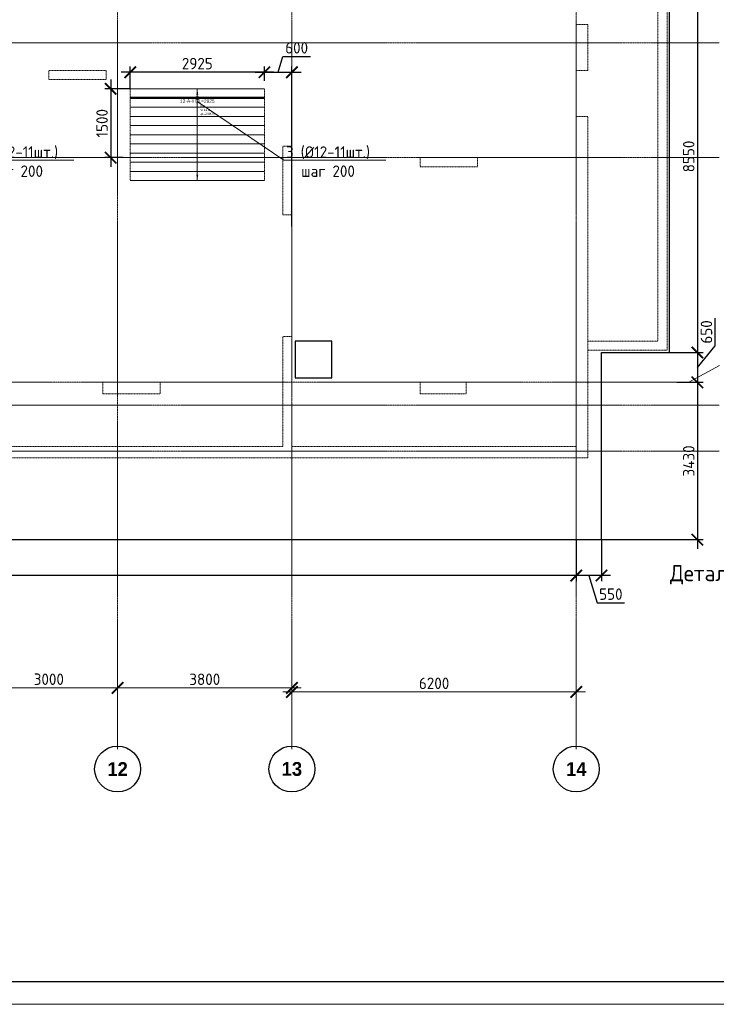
# Model space of a CAD drawing. Header units: millimetres. Extents: x -56135 to 1694203, y -446411 to -23139.
# Tile 163 of 256: x 799648 to 814836, y -140264 to -118792. Entities that reach past the tile are written whole.
import ezdxf
from ezdxf import colors
from ezdxf.entities.mleader import LeaderData, LeaderLine
from ezdxf.enums import TextEntityAlignment as Align
from ezdxf.math import Vec2, Vec3

# ---------------------------------------------------------------- set-up
doc = ezdxf.new("R2010")
doc.units = ezdxf.units.MM
doc.set_wipeout_variables(frame=1)
for name, pattern in [('01 Штриховая _4 мм_', [6, 3.5, -2.5]), ('______5', [1100, 800, -100, 100, -100]), ('GOST2.303 4', [7, 5, -2, 0]), ('осевая', [50.8, 31.75, -6.35, 6.35, -6.35])]:
    doc.linetypes.add(name, pattern=pattern)
for name, color, linetype, lineweight in [('0 Фундамент', 5, 'Continuous', 30), ('АрмСтер', 2, 'Continuous', 50), ('ВК_задание стр текст', 1, 'Continuous', 5), ('контур распр. стерхней', 2, 'GOST2.303 4', 20), ('Оси', 40, '______5', 18), ('подоснова', 151, 'Continuous', 5), ('РАЗМЕРЫ', 1, 'Continuous', 9), ('СТЕНЫ', 3, 'Continuous', 30), ('ТОНКИЕ', 7, 'Continuous', 9), ('Узлы', 7, 'Continuous', 0)]:
    doc.layers.add(name, color=color, linetype=linetype, lineweight=lineweight)
doc.layers.add('АрмСтер_атрибуты', color=2, linetype='Continuous', lineweight=0, plot=False)
doc.layers.add('АрмСтер_невид', color=8, linetype='Continuous', lineweight=0, plot=False)
doc.layers.add('ТОЛСТЫЕ_ОСНОВНЫЕ', color=6, linetype='Continuous')
doc.styles.add('Century Gothic', font='GOTHIC.TTF')
doc.styles.add('GOST-2.304_Type-B', font='GOST_Common.ttf')
doc.styles.get("Standard").update_dxf_attribs({"font": 'arial.ttf'})
doc.styles.add('Аннотативный', font='arial.ttf')
doc.dimstyles.new('СПДС', dxfattribs={"dimscale": 100, "dimtxt": 2.5, "dimasz": 2.5, "dimexe": 1.25, "dimexo": 0, "dimtad": 1, "dimdec": 0, "dimtxsty": 'GOST-2.304_Type-B', "dimblk": 'ARCHTICK', "dimcen": 2.5, "dimdle": 2, "dimadec": 0, "dimazin": 2, "dimtfac": 0.75, "dimtdec": 0, "dimtmove": 1, "dimatfit": 3, "dimfxl": 1, "dimtolj": 1, "dimarcsym": 1})

# ---------------------------------------------------------------- blocks, each defined once
blk = doc.blocks.new('NSY101')
at = {"color": 0, "linetype": 'ByBlock', "lineweight": -2}
blk.add_circle((0, 0), 50, dxfattribs=at)
blk = doc.blocks.new('_ArchTick')
at = {"color": 0, "linetype": 'ByBlock', "const_width": 0.15}
blk.add_lwpolyline([(-0.5, -0.5), (0.5, 0.5)], dxfattribs=at)
blk = doc.blocks.new('*D1013')
at = {"layer": 'DEFPOINTS', "color": 0, "transparency": 16777216}
for p in [(511255, -133558), (508255, -133793), (511255, -133811)]:
    blk.add_point(p, dxfattribs=at)
at = {"layer": 'РАЗМЕРЫ', "color": 0, "lineweight": -2, "transparency": 16777216}
for p, q in [((508255, -133793), (508255, -133433)), ((511255, -133811), (511255, -133433)), ((508055, -133558), (511455, -133558))]:
    blk.add_line(p, q, dxfattribs=at)
at = {"layer": 'РАЗМЕРЫ', "color": 0, "lineweight": -2, "transparency": 16777216, "xscale": 250, "yscale": 250, "zscale": 250, "rotation": 180}
blk.add_blockref('_ArchTick', (508255, -133558), dxfattribs=at)
at = {"layer": 'РАЗМЕРЫ', "color": 0, "lineweight": -2, "transparency": 16777216, "xscale": 250, "yscale": 250, "zscale": 250}
blk.add_blockref('_ArchTick', (511255, -133558), dxfattribs=at)
at = {"layer": 'РАЗМЕРЫ', "color": 0, "transparency": 16777216, "insert": (509755, -133371), "char_height": 250, "attachment_point": 5, "style": 'GOST-2.304_Type-B'}
blk.add_mtext('\\A1;3000', dxfattribs=at)
blk = doc.blocks.new('*D1014')
at = {"layer": 'DEFPOINTS', "color": 0, "transparency": 16777216}
for p in [(515055, -133560), (511255, -133811), (515055, -134097)]:
    blk.add_point(p, dxfattribs=at)
at = {"layer": 'РАЗМЕРЫ', "color": 0, "lineweight": -2, "transparency": 16777216}
for p, q in [((511255, -133811), (511255, -133435)), ((515055, -134097), (515055, -133435)), ((511055, -133560), (515255, -133560))]:
    blk.add_line(p, q, dxfattribs=at)
at = {"layer": 'РАЗМЕРЫ', "color": 0, "lineweight": -2, "transparency": 16777216, "xscale": 250, "yscale": 250, "zscale": 250, "rotation": 180}
blk.add_blockref('_ArchTick', (511255, -133560), dxfattribs=at)
at = {"layer": 'РАЗМЕРЫ', "color": 0, "lineweight": -2, "transparency": 16777216, "xscale": 250, "yscale": 250, "zscale": 250}
blk.add_blockref('_ArchTick', (515055, -133560), dxfattribs=at)
at = {"layer": 'РАЗМЕРЫ', "color": 0, "transparency": 16777216, "insert": (513155, -133372), "char_height": 250, "attachment_point": 5, "style": 'GOST-2.304_Type-B'}
blk.add_mtext('\\A1;3800', dxfattribs=at)
blk = doc.blocks.new('*D2136')
at = {"layer": 'DEFPOINTS', "color": 0, "transparency": 16777216}
for p in [(521255, -133647), (521255, -133875), (515055, -134097)]:
    blk.add_point(p, dxfattribs=at)
at = {"layer": 'РАЗМЕРЫ', "color": 0, "lineweight": -2, "transparency": 16777216}
for p, q in [((515055, -134097), (515055, -133522)), ((521255, -133875), (521255, -133522)), ((514855, -133647), (521455, -133647))]:
    blk.add_line(p, q, dxfattribs=at)
at = {"layer": 'РАЗМЕРЫ', "color": 0, "lineweight": -2, "transparency": 16777216, "xscale": 250, "yscale": 250, "zscale": 250, "rotation": 180}
blk.add_blockref('_ArchTick', (515055, -133647), dxfattribs=at)
at = {"layer": 'РАЗМЕРЫ', "color": 0, "lineweight": -2, "transparency": 16777216, "xscale": 250, "yscale": 250, "zscale": 250}
blk.add_blockref('_ArchTick', (521255, -133647), dxfattribs=at)
at = {"layer": 'РАЗМЕРЫ', "color": 0, "transparency": 16777216, "insert": (518155, -133460), "char_height": 250, "attachment_point": 5, "style": 'GOST-2.304_Type-B'}
blk.add_mtext('\\A1;6200', dxfattribs=at)
blk = doc.blocks.new('*D116')
at = {"layer": 'DEFPOINTS', "color": 0, "transparency": 16777216}
for p in [(814226, -117499), (813812, -126049), (814422, -126049)]:
    blk.add_point(p, dxfattribs=at)
at = {"layer": 'РАЗМЕРЫ', "color": 0, "lineweight": -2, "transparency": 16777216}
for p, q in [((814422, -117299), (814422, -126249)), ((814226, -117499), (814547, -117499)), ((813812, -126049), (814547, -126049))]:
    blk.add_line(p, q, dxfattribs=at)
at = {"layer": 'РАЗМЕРЫ', "color": 0, "lineweight": -2, "transparency": 16777216, "xscale": 250, "yscale": 250, "zscale": 250}
for p, rotation in [((814422, -117499), 90), ((814422, -126049), 270)]:
    blk.add_blockref('_ArchTick', p, dxfattribs=dict(at, rotation=rotation))
at = {"layer": 'РАЗМЕРЫ', "color": 0, "transparency": 16777216, "insert": (814235, -121774), "char_height": 250, "attachment_point": 5, "rotation": 90, "style": 'GOST-2.304_Type-B'}
blk.add_mtext('\\A1;8550', dxfattribs=at)
blk = doc.blocks.new('*D117')
at = {"layer": 'DEFPOINTS', "color": 0, "transparency": 16777216}
for p in [(814069, -126049), (813978, -126699), (814422, -126699)]:
    blk.add_point(p, dxfattribs=at)
at = {"layer": 'РАЗМЕРЫ', "color": 0, "lineweight": -2, "transparency": 16777216}
for p, q in [((814809, -125901), (814809, -125301)), ((814422, -125849), (814422, -126899)), ((814422, -126374), (814809, -125901)), ((814069, -126049), (814547, -126049)), ((813978, -126699), (814547, -126699))]:
    blk.add_line(p, q, dxfattribs=at)
at = {"layer": 'РАЗМЕРЫ', "color": 0, "lineweight": -2, "transparency": 16777216, "xscale": 250, "yscale": 250, "zscale": 250}
for p, rotation in [((814422, -126049), 90), ((814422, -126699), 270)]:
    blk.add_blockref('_ArchTick', p, dxfattribs=dict(at, rotation=rotation))
at = {"layer": 'РАЗМЕРЫ', "color": 0, "transparency": 16777216, "insert": (814621, -125601), "char_height": 250, "attachment_point": 5, "rotation": 90, "style": 'GOST-2.304_Type-B'}
blk.add_mtext('\\A1;650', dxfattribs=at)
blk = doc.blocks.new('*D118')
at = {"layer": 'DEFPOINTS', "color": 0, "transparency": 16777216}
for p in [(813978, -126699), (812332, -130129), (814422, -130129)]:
    blk.add_point(p, dxfattribs=at)
at = {"layer": 'РАЗМЕРЫ', "color": 0, "lineweight": -2, "transparency": 16777216}
for p, q in [((814422, -126499), (814422, -130329)), ((813978, -126699), (814547, -126699)), ((812332, -130129), (814547, -130129))]:
    blk.add_line(p, q, dxfattribs=at)
at = {"layer": 'РАЗМЕРЫ', "color": 0, "lineweight": -2, "transparency": 16777216, "xscale": 250, "yscale": 250, "zscale": 250}
for p, rotation in [((814422, -126699), 90), ((814422, -130129), 270)]:
    blk.add_blockref('_ArchTick', p, dxfattribs=dict(at, rotation=rotation))
at = {"layer": 'РАЗМЕРЫ', "color": 0, "transparency": 16777216, "insert": (814235, -128414), "char_height": 250, "attachment_point": 5, "rotation": 90, "style": 'GOST-2.304_Type-B'}
blk.add_mtext('\\A1;3430', dxfattribs=at)
blk = doc.blocks.new('*D119')
at = {"layer": 'DEFPOINTS', "color": 0, "transparency": 16777216}
for p in [(811783, -130129), (812332, -130129), (811783, -130913)]:
    blk.add_point(p, dxfattribs=at)
at = {"layer": 'РАЗМЕРЫ', "color": 0, "lineweight": -2, "transparency": 16777216}
for p, q in [((811783, -130129), (811783, -131038)), ((812332, -130129), (812332, -131038)), ((812532, -130913), (811583, -130913)), ((812058, -130913), (812236, -131507)), ((812236, -131507), (812836, -131507))]:
    blk.add_line(p, q, dxfattribs=at)
at = {"layer": 'РАЗМЕРЫ', "color": 0, "lineweight": -2, "transparency": 16777216, "xscale": 250, "yscale": 250, "zscale": 250, "rotation": 180}
blk.add_blockref('_ArchTick', (811783, -130913), dxfattribs=at)
at = {"layer": 'РАЗМЕРЫ', "color": 0, "lineweight": -2, "transparency": 16777216, "xscale": 250, "yscale": 250, "zscale": 250}
blk.add_blockref('_ArchTick', (812332, -130913), dxfattribs=at)
at = {"layer": 'РАЗМЕРЫ', "color": 0, "transparency": 16777216, "insert": (812536, -131319), "char_height": 250, "attachment_point": 5, "style": 'GOST-2.304_Type-B'}
blk.add_mtext('\\A1;550', dxfattribs=at)
blk = doc.blocks.new('*D120')
at = {"layer": 'DEFPOINTS', "color": 0, "transparency": 16777216}
for p in [(811783, -130129), (764983, -130711), (764983, -130913)]:
    blk.add_point(p, dxfattribs=at)
at = {"layer": 'РАЗМЕРЫ', "color": 0, "lineweight": -2, "transparency": 16777216}
for p, q in [((811783, -130129), (811783, -131038)), ((764983, -130711), (764983, -131038)), ((811983, -130913), (764783, -130913))]:
    blk.add_line(p, q, dxfattribs=at)
at = {"layer": 'РАЗМЕРЫ', "color": 0, "lineweight": -2, "transparency": 16777216, "xscale": 250, "yscale": 250, "zscale": 250, "rotation": 180}
blk.add_blockref('_ArchTick', (764983, -130913), dxfattribs=at)
at = {"layer": 'РАЗМЕРЫ', "color": 0, "lineweight": -2, "transparency": 16777216, "xscale": 250, "yscale": 250, "zscale": 250}
blk.add_blockref('_ArchTick', (811783, -130913), dxfattribs=at)
at = {"layer": 'РАЗМЕРЫ', "color": 0, "transparency": 16777216, "insert": (788383, -130725), "char_height": 250, "attachment_point": 5, "style": 'GOST-2.304_Type-B'}
blk.add_mtext('\\A1;46800', dxfattribs=at)
blk = doc.blocks.new('*U43')
at = {"layer": 'ТОЛСТЫЕ_ОСНОВНЫЕ', "color": 6}
blk.add_lwpolyline([(20, 5), (886, 5), (886, 415), (20, 415)], close=True, dxfattribs=at)
at = {"layer": 'ТОНКИЕ'}
blk.add_lwpolyline([(0, 0), (891, 0), (891, 420), (0, 420)], close=True, dxfattribs=at)
blk = doc.blocks.new('*U103')
at = {"layer": 'АрмСтер_невид', "ltscale": 100}
for p, q in [((-1463, 200), (1462, 200)), ((-1463, -200), (1462, -200)), ((-1463, -400), (1462, -400)), ((-1463, -600), (1462, -600)), ((-1463, -800), (1462, -800)), ((-1463, -1000), (1462, -1000)), ((-1463, -1200), (1462, -1200)), ((-1463, -1400), (1462, -1400)), ((-1463, -1600), (1462, -1600)), ((-1463, -1800), (1462, -1800))]:
    blk.add_line(p, q, dxfattribs=at)
at = {"layer": 'РАЗМЕРЫ'}
for p, q in [((112, 200), (-112, 200)), ((112, -1800), (-112, -1800))]:
    blk.add_line(p, q, dxfattribs=at)
at = {"layer": 'РАЗМЕРЫ', "ltscale": 15}
blk.add_line((0, -1800), (0, 200), dxfattribs=at)
at = {"layer": 'РАЗМЕРЫ'}
for points in [[(0, 200), (21, 75), (-21, 75)], [(0, -1800), (21, -1675), (-21, -1675)]]:
    blk.add_solid(points, dxfattribs=at)
at = {"layer": 'АрмСтер_атрибуты', "color": 215, "ltscale": 15, "style": 'Аннотативный'}
for s, p in [('шаг', (51, -194)), ('Lр=', (50, -368)), ('n=', (51, -285))]:
    blk.add_text(s, height=50, dxfattribs=at).set_placement(p)
at = {"layer": 'АрмСтер_атрибуты', "color": 215, "style": 'Аннотативный'}
for tag, p, flags in [('ШАГ', (191, -194), 10), ('КОЛ', (138, -285), 8), ('ШИРИНА', (173, -368), 8)]:
    blk.add_attdef(tag, p, '', height=50, dxfattribs=dict(at, flags=flags))
at = {"layer": 'АрмСтер_атрибуты', "flags": 9}
for tag, p in [('ОБОЗНАЧЕНИЕ', (-1034, -1124)), ('МАССА', (-1034, -1010))]:
    blk.add_attdef(tag, p, '', height=75, dxfattribs=at)
at = {"linetype": 'Continuous', "lineweight": 0}
blk.add_wipeout([(35, 0), (28, 21), (11, 33), (-11, 33), (-28, 21), (-35, 0), (-28, -21), (-11, -33), (11, -33), (28, -21)], dxfattribs=at)
at = {"color": 0, "linetype": 'ByBlock', "lineweight": -2, "ltscale": 100}
blk.add_line((-1463, 0), (1462, 0), dxfattribs=at)
at = {"layer": 'АрмСтер_невид', "ltscale": 100}
blk.add_line((-1463, 0), (1462, 0), dxfattribs=at)
at = {"layer": 'РАЗМЕРЫ'}
blk.add_circle((0, 0), 35, dxfattribs=at)
at = {"layer": 'АрмСтер_атрибуты', "style": 'Аннотативный', "flags": 8}
blk.add_attdef('ПОЗ', (110, 30), '', height=75, dxfattribs=at)
blk.add_attdef('НАИМЕНОВАНИЕ', text='', height=75, dxfattribs=at).set_placement((0, -29), align=Align.TOP_CENTER)
blk = doc.blocks.new('*D133')
at = {"layer": 'DEFPOINTS', "color": 0, "transparency": 16777216}
for p in [(802058, -119937), (804983, -120126), (802058, -120299)]:
    blk.add_point(p, dxfattribs=at)
at = {"layer": 'РАЗМЕРЫ', "color": 0, "lineweight": -2, "transparency": 16777216}
for p, q in [((802058, -120299), (802058, -119812)), ((804983, -120126), (804983, -119812)), ((805183, -119937), (801858, -119937))]:
    blk.add_line(p, q, dxfattribs=at)
at = {"layer": 'РАЗМЕРЫ', "color": 0, "lineweight": -2, "transparency": 16777216, "xscale": 250, "yscale": 250, "zscale": 250, "rotation": 180}
blk.add_blockref('_ArchTick', (802058, -119937), dxfattribs=at)
at = {"layer": 'РАЗМЕРЫ', "color": 0, "lineweight": -2, "transparency": 16777216, "xscale": 250, "yscale": 250, "zscale": 250}
blk.add_blockref('_ArchTick', (804983, -119937), dxfattribs=at)
at = {"layer": 'РАЗМЕРЫ', "color": 0, "transparency": 16777216, "insert": (803520, -119749), "char_height": 250, "attachment_point": 5, "style": 'GOST-2.304_Type-B'}
blk.add_mtext('\\A1;2925', dxfattribs=at)
blk = doc.blocks.new('*D134')
at = {"layer": 'DEFPOINTS', "color": 0, "transparency": 16777216}
for p in [(802058, -120299), (801632, -121799), (801907, -121799)]:
    blk.add_point(p, dxfattribs=at)
at = {"layer": 'РАЗМЕРЫ', "color": 0, "lineweight": -2, "transparency": 16777216}
for p, q in [((801632, -120099), (801632, -121999)), ((802058, -120299), (801507, -120299)), ((801907, -121799), (801507, -121799))]:
    blk.add_line(p, q, dxfattribs=at)
at = {"layer": 'РАЗМЕРЫ', "color": 0, "lineweight": -2, "transparency": 16777216, "xscale": 250, "yscale": 250, "zscale": 250}
for p, rotation in [((801632, -120299), 90), ((801632, -121799), 270)]:
    blk.add_blockref('_ArchTick', p, dxfattribs=dict(at, rotation=rotation))
at = {"layer": 'РАЗМЕРЫ', "color": 0, "transparency": 16777216, "insert": (801444, -121049), "char_height": 250, "attachment_point": 5, "rotation": 90, "style": 'GOST-2.304_Type-B'}
blk.add_mtext('\\A1;1500', dxfattribs=at)
blk = doc.blocks.new('*D135')
at = {"layer": 'DEFPOINTS', "color": 0, "transparency": 16777216}
for p in [(805583, -119937), (804983, -120126), (805583, -123299)]:
    blk.add_point(p, dxfattribs=at)
at = {"layer": 'РАЗМЕРЫ', "color": 0, "lineweight": -2, "transparency": 16777216}
for p, q in [((805283, -119937), (805386, -119593)), ((805386, -119593), (805986, -119593)), ((804983, -120126), (804983, -119812)), ((805583, -123299), (805583, -119812)), ((804783, -119937), (805783, -119937))]:
    blk.add_line(p, q, dxfattribs=at)
at = {"layer": 'РАЗМЕРЫ', "color": 0, "lineweight": -2, "transparency": 16777216, "xscale": 250, "yscale": 250, "zscale": 250, "rotation": 180}
blk.add_blockref('_ArchTick', (804983, -119937), dxfattribs=at)
at = {"layer": 'РАЗМЕРЫ', "color": 0, "lineweight": -2, "transparency": 16777216, "xscale": 250, "yscale": 250, "zscale": 250}
blk.add_blockref('_ArchTick', (805583, -119937), dxfattribs=at)
at = {"layer": 'РАЗМЕРЫ', "color": 0, "transparency": 16777216, "insert": (805686, -119405), "char_height": 250, "attachment_point": 5, "style": 'GOST-2.304_Type-B'}
blk.add_mtext('\\A1;600', dxfattribs=at)
blk = doc.blocks.new('_None')
blk = doc.blocks.new('вк')
at = {"layer": '0 Фундамент', "color": 5, "ltscale": 100}
for p, q in [((-521352, -942718), (-521352, -943318)), ((-521352, -943318), (-520752, -943318))]:
    blk.add_line(p, q, dxfattribs=at)
blk.add_lwpolyline([(-520552, -942518), (-521352, -942518), (-521352, -943318), (-520552, -943318)], close=True, dxfattribs=at)
blk = doc.blocks.new('стены  тп')
at = {"layer": 'СТЕНЫ', "color": 251, "linetype": '01 Штриховая _4 мм_', "lineweight": 0, "true_color": 0x636466}
for p, q in [((591292, -328026, 3100), (591292, -336126, 3100)), ((591492, -336326, 3100), (591492, -328026, 3100)), ((589512, -329226, 3100), (589762, -329226, 3100)), ((589512, -329226, 3100), (589512, -329626, 3100)), ((589762, -330226, 3100), (589762, -329226, 3100)), ((589512, -329626, 3100), (589512, -329746, 3100)), ((589512, -329746, 3100), (589512, -330226, 3100)), ((579262, -330226, 3100), (578012, -330226, 3100)), ((578012, -330226, 3100), (578012, -330426, 3100)), ((579262, -330426, 3100), (579262, -330226, 3100)), ((589762, -330226, 3100), (589512, -330226, 3100)), ((578012, -330426, 3100), (579262, -330426, 3100)), ((589512, -331226, 3100), (589512, -338426, 3100)), ((589512, -331226, 3100), (589762, -331226, 3100)), ((589762, -336626, 3100), (589762, -331226, 3100)), ((583112, -331876, 3100), (583112, -331996, 3100)), ((583192, -331876, 3100), (583112, -331876, 3100)), ((583312, -331876, 3100), (583192, -331876, 3100)), ((583312, -333376, 3100), (583312, -331876, 3100)), ((583112, -331996, 3100), (583112, -333376, 3100)), ((587362, -332126, 3100), (586112, -332126, 3100)), ((586112, -332126, 3100), (586112, -332326, 3100)), ((587362, -332326, 3100), (587362, -332126, 3100)), ((586112, -332326, 3100), (587362, -332326, 3100)), ((583112, -333376, 3100), (583192, -333376, 3100)), ((583192, -333376, 3100), (583312, -333376, 3100)), ((583312, -333376, 3100), (583312, -333376, 3100)), ((583192, -336026, 3100), (583112, -336026, 3100)), ((583112, -336026, 3100), (583112, -336146, 3100)), ((583312, -336026, 3100), (583192, -336026, 3100)), ((583312, -338426, 3100), (583312, -336026, 3100)), ((583112, -336146, 3100), (583112, -338426, 3100)), ((591292, -336126, 3100), (589762, -336126, 3100)), ((589762, -336326, 3100), (591492, -336326, 3100)), ((589762, -338676, 3100), (589762, -336626, 3100)), ((579312, -337026, 3100), (579187, -337026, 3100)), ((579187, -337026, 3100), (579187, -337276, 3100)), ((580192, -337026, 3100), (579312, -337026, 3100)), ((580312, -337026, 3100), (580192, -337026, 3100)), ((580437, -337026, 3100), (580312, -337026, 3100)), ((580437, -337276, 3100), (580437, -337026, 3100)), ((587112, -337026, 3100), (586112, -337026, 3100)), ((586112, -337026, 3100), (586112, -337276, 3100)), ((587112, -337276, 3100), (587112, -337026, 3100)), ((579187, -337276, 3100), (579312, -337276, 3100)), ((579312, -337276, 3100), (580192, -337276, 3100)), ((580192, -337276, 3100), (580312, -337276, 3100)), ((580312, -337276, 3100), (580437, -337276, 3100)), ((586112, -337276, 3100), (587112, -337276, 3100)), ((578212, -338426, 3100), (576512, -338426, 3100)), ((578332, -338426, 3100), (578212, -338426, 3100)), ((580192, -338426, 3100), (578332, -338426, 3100)), ((580312, -338426, 3100), (580192, -338426, 3100)), ((583112, -338426, 3100), (580312, -338426, 3100)), ((587602, -338426, 3100), (583312, -338426, 3100)), ((587852, -338426, 3100), (587602, -338426, 3100)), ((589512, -338426, 3100), (587852, -338426, 3100)), ((564162, -338676, 3100), (589512, -338676, 3100)), ((589512, -338676, 3100), (589762, -338676, 3100))]:
    blk.add_line(p, q, dxfattribs=at)
blk = doc.blocks.new('оси 2.2-2.3')
at = {"layer": 'Оси', "color": 16, "linetype": 'осевая', "lineweight": 0, "transparency": 33554687}
for p, q in [((511254.9, -104267.9), (511254.9, -134893.5)), ((515054.9, -104267.9), (515054.9, -134893.5)), ((521254.5, -104267.9), (521254.9, -134893.5)), ((468076.3, -119495.4), (524372.9, -119495.4)), ((468076.3, -121995.4), (524372.9, -121995.4)), ((468653.8, -126895.4), (523707.4, -126895.4)), ((468076.3, -127395.4), (524372.9, -127395.4)), ((468076.3, -128395.4), (524372.9, -128395.4))]:
    blk.add_line(p, q, dxfattribs=at)
at = {"layer": 'Оси', "color": 16, "linetype": '______5', "lineweight": 0, "transparency": 33554687}
blk.add_line((524376.4, -126525.7), (523707.4, -126895.4), dxfattribs=at)
at = {"layer": 'Оси', "color": 16, "linetype": 'Continuous', "lineweight": 25, "transparency": 33554687, "xscale": 9.999999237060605, "yscale": 9.999999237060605, "zscale": 9.999999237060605}
for p in [(511254.4, -135329.4), (515054.4, -135329.4), (521254.4, -135329.4)]:
    blk.add_blockref('NSY101', p, dxfattribs=at)
at = {"layer": 'Оси', "color": 16, "linetype": 'Continuous', "lineweight": 25, "transparency": 33554687, "char_height": 300, "width": 620, "attachment_point": 5, "style": 'Century Gothic'}
for s, insert in [('\\A1;{\\fCentury Gothic|i0|b1;\\H300.000000;\\W1.000000;\\C16;12}\\P', (511254.4, -135329.4)), ('\\A1;{\\fCentury Gothic|i0|b1;\\H300.000000;\\W1.000000;\\C16;13}\\P', (515054.4, -135329.4)), ('\\A1;{\\fCentury Gothic|i0|b1;\\H300.000000;\\W1.000000;\\C16;14}\\P', (521254.4, -135329.4))]:
    blk.add_mtext(s, dxfattribs=dict(at, insert=insert))
at = {"layer": 'РАЗМЕРЫ', "color": 1}
for base, p1, p2, picture, middle in [((511254.9, -133558.4), (508254.9, -133793.3), (511254.9, -133811.5), '*D1013', (509754.9, -133370.9)), ((515054.9, -133559.9), (511254.9, -133811.5), (515054.9, -134096.6), '*D1014', (513154.9, -133372.4)), ((521254.9, -133647.3), (515054.9, -134096.6), (521254.9, -133875.5), '*D2136', (518154.9, -133459.8))]:
    dim = blk.add_linear_dim(base=base, p1=p1, p2=p2, dimstyle='СПДС', dxfattribs=at)
    dim.commit()
    dim.dimension.update_dxf_attribs({"geometry": picture, "text_midpoint": middle})

msp = doc.modelspace()

# ---------------------------------------------------------------- linework, layer by layer
at = {"layer": '0 Фундамент'}
msp.add_lwpolyline([(764682.5, -105949.2), (764682.5, -130129.2), (772032.5, -130129.2), (772032.5, -130129.2), (784532.5, -130129.2), (784532.5, -130129.2), (786882.5, -130129.2), (786882.5, -130129.2), (812332.5, -130129.2), (812332.5, -126049.2), (813812.5, -126049.2), (813812.5, -117449.2), (812332.5, -117449.2), (812332.5, -105949.2), (764682.5, -105949.2)], dxfattribs=at)
at = {"layer": 'контур распр. стерхней', "linetype": '01 Штриховая _4 мм_'}
msp.add_lwpolyline([(804982.7, -122299.2), (802057.7, -122299.2), (802057.7, -120299.2), (804982.7, -120299.2)], close=True, dxfattribs=at)

# ---------------------------------------------------------------- block references
at = {"xscale": 100, "yscale": 100, "zscale": 100}
msp.add_blockref('*U43', (753807.9, -140263.7), dxfattribs=at)
at = {"layer": 'РАЗМЕРЫ', "color": 1}
msp.add_blockref('оси 2.2-2.3', (290527.8, 196.2), dxfattribs=at)

# ---------------------------------------------------------------- texts
at = {"layer": 'Узлы', "color": 80, "linetype": 'Continuous', "lineweight": 0, "insert": (818251.6, -131200.4), "char_height": 350, "width": 10464.96, "attachment_point": 5, "style": 'GOST-2.304_Type-B'}
msp.add_mtext('\\pxi0.391,qc;Деталь выполнения стыковки арматурных стержней внахлестку для %%C16', dxfattribs=at)

# ---------------------------------------------------------------- dimensions: what is measured, and where the dimension line sits
at = {"layer": 'РАЗМЕРЫ', "color": 1}
for base, p1, p2, picture, middle in [((814422.2, -126049.2), (814225.7, -117499.2), (813812.5, -126049.2), '*D116', (814234.7, -121774.2)), ((814422.2, -130129.2), (813978.3, -126699.2), (812332.5, -130129.2), '*D118', (814234.7, -128414.2))]:
    dim = msp.add_linear_dim(base=base, p1=p1, p2=p2, angle=90, dimstyle='СПДС', dxfattribs=at)
    dim.commit()
    dim.dimension.update_dxf_attribs({"geometry": picture, "text_midpoint": middle})
dim = msp.add_linear_dim(base=(814422.2, -126699.2), p1=(814069.3, -126049.2), p2=(813978.3, -126699.2), angle=90, dimstyle='СПДС', dxfattribs=at)
dim.commit()
dim.dimension.update_dxf_attribs({"geometry": '*D117', "text_midpoint": (814809, -125838.8), "dimtype": 160})
for base, p1, p2, picture, middle in [((764982.7, -130913), (811782.7, -130129.2), (764982.7, -130711.2), '*D120', (788382.7, -130725.5)), ((811782.7, -130913), (812332.5, -130129.2), (811782.7, -130129.2), '*D119', (812298.2, -131319.2))]:
    dim = msp.add_linear_dim(base=base, p1=p1, p2=p2, dimstyle='СПДС', dxfattribs=at)
    dim.commit()
    dim.dimension.update_dxf_attribs({"geometry": picture, "text_midpoint": middle})

# ---------------------------------------------------------------- leaders
at = {"layer": 'подоснова', "color": 2, "ltscale": 0.3}
ml = msp.add_multileader_mtext('Standard', dxfattribs=at)
ml.set_content('3 (%%C12-11шт.)\\Pшаг 200', color=2, style='GOST-2.304_Type-B')
ml.set_leader_properties(color=256, linetype='ByLayer', lineweight=15)
ml.set_arrow_properties(name='NONE')
ml.build(insert=Vec2(0, 0))
ml.multileader.update_dxf_attribs({"text_left_attachment_type": 6, "text_right_attachment_type": 6, "dogleg_length": 0.1, "arrow_head_size": 18})
ctx = ml.context
ctx.base_point, ctx.char_height, ctx.arrow_head_size, ctx.landing_gap_size, ctx.plane_origin = Vec3(798607.4, -121853.3), 250, 18, 20, Vec3(788258.2, -118225.4)
ctx.left_attachment, ctx.right_attachment, ctx.text_align_type = 6, 6, 1
notes = []
notes.append((ctx, [(0, (1, 1, 0), (798607.3, -121853.3), (1, 0), 0.1, [(0, [(796715, -120576)], 0, [])])]))
ctx.mtext.insert, ctx.mtext.alignment, ctx.mtext.flow_direction = Vec3(799570.2, -121553.3), 2, 5
for ctx, leaders in notes:
    for number, flags, end, landing, length, lines in leaders:
        leader = LeaderData()
        leader.index, (leader.has_last_leader_line, leader.has_dogleg_vector, leader.attachment_direction) = number, flags
        leader.last_leader_point, leader.dogleg_vector, leader.dogleg_length = Vec3(end), Vec3(landing), length
        for number, points, colour, breaks in lines:
            line = LeaderLine()
            line.index, line.vertices, line.color, line.breaks = number, Vec3.list(points), colors.encode_raw_color(colour), breaks
            leader.lines.append(line)
        ctx.leaders.append(leader)

# ---------------------------------------------------------------- next in the draw order: block references
at = {"layer": 'АрмСтер', "ltscale": 15}
ref = msp.add_blockref('*U103', (803520.2, -120499.2), dxfattribs=at)
ref.add_attrib('НАИМЕНОВАНИЕ', '12-A-III, L=2925', dxfattribs={"layer": 'АрмСтер_атрибуты', "height": 75, "style": 'Аннотативный', "flags": 8}).set_placement((803520.2, -120528.5), align=Align.TOP_CENTER)
ref.add_attrib('КОЛ', '11.0', (803658.3, -120784.3), dxfattribs={"layer": 'АрмСтер_атрибуты', "color": 215, "height": 50, "style": 'Аннотативный', "flags": 8})
ref.add_attrib('ШИРИНА', '2000.0', (803693.1, -120867), dxfattribs={"layer": 'АрмСтер_атрибуты', "color": 215, "height": 50, "style": 'Аннотативный', "flags": 8})

# ---------------------------------------------------------------- next in the draw order: block references
at = {"layer": 'ВК_задание стр текст', "color": 5}
msp.add_blockref('вк', (1327002.8, 816718.9), dxfattribs=at)
at = {"layer": 'РАЗМЕРЫ'}
msp.add_blockref('стены  тп', (222270.3, 210326.6, -3100), dxfattribs=at)

# ---------------------------------------------------------------- next in the draw order: dimensions: what is measured, and where the dimension line sits
at = {"layer": 'РАЗМЕРЫ', "color": 1}
dim = msp.add_linear_dim(base=(805582.7, -119936.6), p1=(804983, -120126.5), p2=(805582.7, -123299.2), dimstyle='СПДС', dxfattribs=at)
dim.commit()
dim.dimension.update_dxf_attribs({"geometry": '*D135', "text_midpoint": (805448.5, -119405.4)})
at = {"layer": 'РАЗМЕРЫ'}
dim = msp.add_linear_dim(base=(802057.7, -119936.6), p1=(804983, -120126.5), p2=(802057.7, -120299.2), dimstyle='СПДС', dxfattribs=at)
dim.commit()
dim.dimension.update_dxf_attribs({"geometry": '*D133', "text_midpoint": (803520.4, -119749.1)})
dim = msp.add_linear_dim(base=(801631.7, -121799.2), p1=(802057.7, -120299.2), p2=(801907.4, -121799.2), angle=90, dimstyle='СПДС', dxfattribs=at)
dim.commit()
dim.dimension.update_dxf_attribs({"geometry": '*D134', "text_midpoint": (801444.2, -121049.2)})

# ---------------------------------------------------------------- next in the draw order: leaders
at = {"layer": 'подоснова', "color": 2, "ltscale": 0.3}
ml = msp.add_multileader_mtext('Standard', dxfattribs=at)
ml.set_content('3 (%%C12-11шт.)\\Pшаг 200', color=2, style='GOST-2.304_Type-B')
ml.set_leader_properties(color=256, linetype='ByLayer', lineweight=15)
ml.set_arrow_properties(name='NONE')
ml.build(insert=Vec2(0, 0))
ml.multileader.update_dxf_attribs({"text_left_attachment_type": 6, "text_right_attachment_type": 6, "dogleg_length": 0.1, "arrow_head_size": 18})
ctx = ml.context
ctx.base_point, ctx.char_height, ctx.arrow_head_size, ctx.landing_gap_size, ctx.plane_origin = Vec3(805407.4, -121853.3), 250, 18, 20, Vec3(795058.2, -118225.4)
ctx.left_attachment, ctx.right_attachment, ctx.text_align_type = 6, 6, 1
notes = []
notes.append((ctx, [(0, (1, 1, 0), (805407.3, -121853.3), (1, 0), 0.1, [(0, [(803515, -120576)], 0, [])])]))
ctx.mtext.insert, ctx.mtext.alignment, ctx.mtext.flow_direction = Vec3(806370.2, -121553.3), 2, 5
for ctx, leaders in notes:
    for number, flags, end, landing, length, lines in leaders:
        leader = LeaderData()
        leader.index, (leader.has_last_leader_line, leader.has_dogleg_vector, leader.attachment_direction) = number, flags
        leader.last_leader_point, leader.dogleg_vector, leader.dogleg_length = Vec3(end), Vec3(landing), length
        for number, points, colour, breaks in lines:
            line = LeaderLine()
            line.index, line.vertices, line.color, line.breaks = number, Vec3.list(points), colors.encode_raw_color(colour), breaks
            leader.lines.append(line)
        ctx.leaders.append(leader)

doc.saveas('drawing.dxf')
